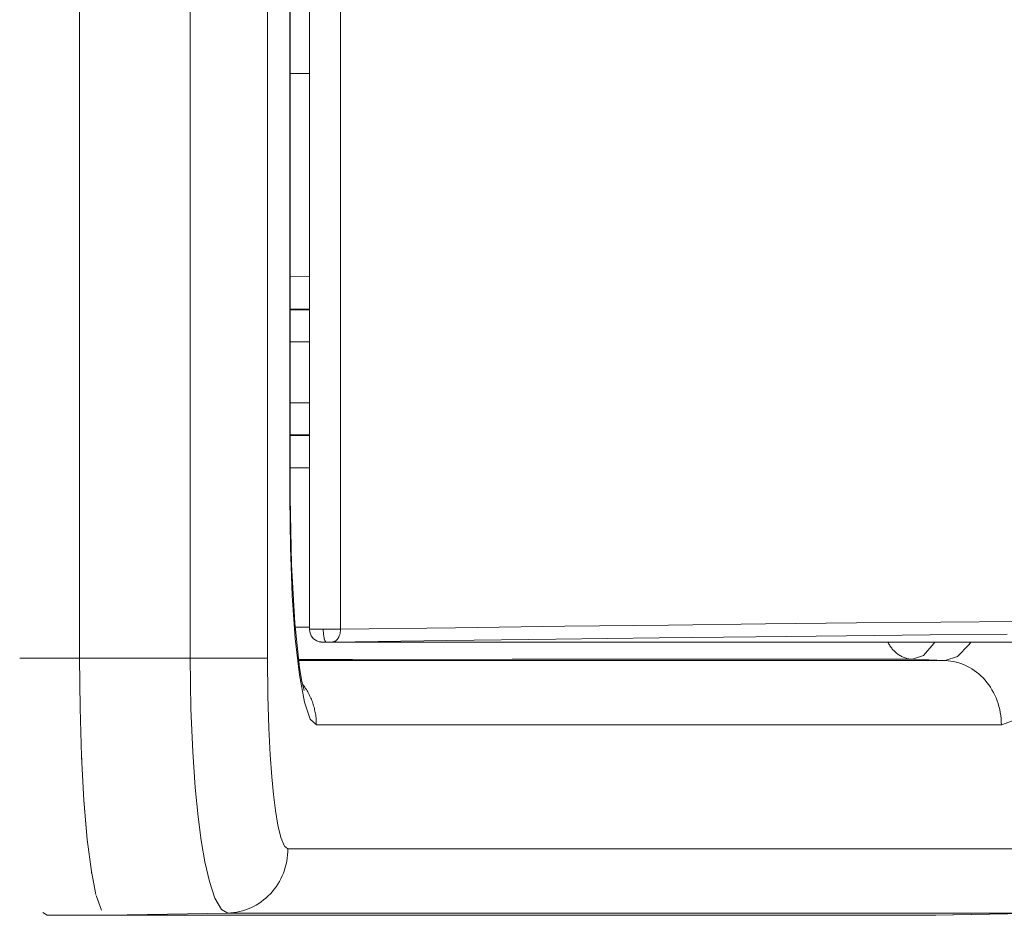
# Model space of a CAD drawing. Header units: millimetres. Extents: x -90830 to 24172, y -102460 to 73669.
# Tile 80 of 198: x -52522 to -52505, y 52281 to 52296. Entities that reach past the tile are written whole.
import ezdxf

# ---------------------------------------------------------------- set-up
doc = ezdxf.new("R2010")
doc.units = ezdxf.units.MM
doc.layers.add('at_Entity', color=253, linetype='Continuous', lineweight=9)

msp = doc.modelspace()

# ---------------------------------------------------------------- linework, layer by layer
at = {"layer": 'at_Entity'}
for p, q in [((-52520.545, 52339.531), (-52520.545, 52285.12)), ((-52520.545, 52339.531), (-52520.545, 52285.12)), ((-52518.692, 52339.531), (-52518.692, 52285.12)), ((-52517.394, 52339.531), (-52517.394, 52285.12)), ((-52516.691, 52285.606), (-52516.691, 52339.044)), ((-52516.172, 52285.606), (-52516.172, 52339.044)), ((-52517.022, 52336.837), (-52517.022, 52287.813)), ((-52517.015, 52336.837), (-52517.015, 52287.813)), ((-52517.015, 52294.924), (-52516.691, 52294.924)), ((-52516.691, 52291.517), (-52517.015, 52291.515)), ((-52516.691, 52290.975), (-52517.015, 52290.972)), ((-52517.015, 52290.963), (-52516.691, 52290.961)), ((-52517.015, 52290.426), (-52516.691, 52290.425)), ((-52516.691, 52289.404), (-52517.015, 52289.402)), ((-52516.691, 52288.868), (-52517.015, 52288.866)), ((-52517.015, 52288.856), (-52516.691, 52288.854)), ((-52517.015, 52288.314), (-52516.691, 52288.312)), ((-52517.021, 52287.813), (-52517.023, 52287.814)), ((-52517.023, 52287.814), (-52517.021, 52287.813)), ((-52517.021, 52287.813), (-52517.023, 52287.814)), ((-52517.023, 52287.814), (-52517.021, 52287.813)), ((-52517.023, 52287.813), (-52517.021, 52287.814)), ((-52517.021, 52287.814), (-52517.023, 52287.813)), ((-52517.023, 52287.813), (-52517.021, 52287.814)), ((-52517.021, 52287.813), (-52517.023, 52287.813)), ((-52517.023, 52287.813), (-52517.021, 52287.813)), ((-52517.022, 52287.813), (-52517.023, 52287.813)), ((-52517.023, 52287.813), (-52517.021, 52287.813)), ((-52517.021, 52287.813), (-52517.023, 52287.813)), ((-52517.023, 52287.813), (-52517.021, 52287.813)), ((-52517.022, 52287.812), (-52517.023, 52287.813)), ((-52517.021, 52287.813), (-52517.022, 52287.814)), ((-52517.022, 52287.814), (-52517.022, 52287.812)), ((-52517.021, 52287.814), (-52517.022, 52287.812)), ((-52517.022, 52287.812), (-52517.021, 52287.814)), ((-52517.021, 52287.814), (-52517.022, 52287.813)), ((-52517.02, 52287.813), (-52517.022, 52287.813)), ((-52517.021, 52287.813), (-52517.022, 52287.812)), ((-52517.022, 52287.813), (-52517.011, 52286.974)), ((-52517.022, 52287.812), (-52517.02, 52287.812)), ((-52517.02, 52287.815), (-52517.021, 52287.814)), ((-52517.02, 52287.814), (-52517.021, 52287.813)), ((-52517.021, 52287.814), (-52517.02, 52287.813)), ((-52517.02, 52287.813), (-52517.021, 52287.813)), ((-52517.021, 52287.813), (-52517.02, 52287.813)), ((-52517.02, 52287.813), (-52517.02, 52287.815)), ((-52517.02, 52287.812), (-52517.02, 52287.814)), ((-52517.018, 52287.813), (-52517.02, 52287.813)), ((-52517.017, 52287.813), (-52517.018, 52287.813)), ((-52517.015, 52287.813), (-52517.017, 52287.813)), ((-52517.015, 52287.813), (-52516.995, 52286.692)), ((-52517.011, 52286.974), (-52516.98, 52286.17)), ((-52516.995, 52286.692), (-52516.939, 52285.706)), ((-52516.98, 52286.17), (-52516.929, 52285.448)), ((-52516.939, 52285.706), (-52516.857, 52284.959)), ((-52514.243, 52285.632), (-52512.409, 52285.655)), ((-52512.409, 52285.655), (-52510.674, 52285.676)), ((-52510.674, 52285.676), (-52509.043, 52285.695)), ((-52509.043, 52285.695), (-52507.52, 52285.712)), ((-52507.52, 52285.712), (-52506.109, 52285.726)), ((-52506.109, 52285.726), (-52504.813, 52285.738)), ((-52516.691, 52285.64), (-52516.934, 52285.64)), ((-52516.691, 52285.606), (-52516.69, 52285.606)), ((-52516.687, 52285.561), (-52516.691, 52285.606)), ((-52516.69, 52285.606), (-52516.689, 52285.606)), ((-52516.689, 52285.606), (-52516.687, 52285.606)), ((-52516.687, 52285.606), (-52516.686, 52285.606)), ((-52516.663, 52285.497), (-52516.687, 52285.561)), ((-52516.686, 52285.606), (-52516.685, 52285.606)), ((-52516.685, 52285.606), (-52516.682, 52285.606)), ((-52516.682, 52285.606), (-52516.678, 52285.606)), ((-52516.678, 52285.606), (-52516.675, 52285.606)), ((-52516.675, 52285.606), (-52516.67, 52285.606)), ((-52516.67, 52285.606), (-52516.665, 52285.606)), ((-52516.665, 52285.606), (-52516.66, 52285.606)), ((-52516.621, 52285.444), (-52516.663, 52285.497)), ((-52516.66, 52285.606), (-52516.654, 52285.606)), ((-52516.654, 52285.606), (-52516.648, 52285.606)), ((-52516.648, 52285.606), (-52516.641, 52285.606)), ((-52516.641, 52285.606), (-52516.634, 52285.606)), ((-52516.634, 52285.606), (-52516.626, 52285.606)), ((-52516.626, 52285.606), (-52516.618, 52285.606)), ((-52516.618, 52285.606), (-52516.61, 52285.606)), ((-52516.61, 52285.606), (-52516.601, 52285.606)), ((-52516.601, 52285.606), (-52516.592, 52285.606)), ((-52516.592, 52285.606), (-52516.582, 52285.605)), ((-52516.582, 52285.605), (-52516.573, 52285.605)), ((-52516.573, 52285.605), (-52516.562, 52285.605)), ((-52516.562, 52285.605), (-52516.552, 52285.605)), ((-52516.552, 52285.605), (-52516.541, 52285.605)), ((-52516.541, 52285.605), (-52516.53, 52285.605)), ((-52516.53, 52285.605), (-52516.519, 52285.605)), ((-52516.519, 52285.605), (-52516.507, 52285.605)), ((-52516.507, 52285.605), (-52516.495, 52285.605)), ((-52516.495, 52285.605), (-52516.484, 52285.605)), ((-52516.484, 52285.605), (-52516.471, 52285.605)), ((-52516.471, 52285.605), (-52516.459, 52285.605)), ((-52516.45, 52285.605), (-52516.459, 52285.605)), ((-52516.459, 52285.605), (-52516.459, 52285.594)), ((-52516.459, 52285.594), (-52516.459, 52285.583)), ((-52516.459, 52285.583), (-52516.459, 52285.573)), ((-52516.459, 52285.573), (-52516.458, 52285.563)), ((-52516.458, 52285.563), (-52516.458, 52285.552)), ((-52516.458, 52285.552), (-52516.457, 52285.542)), ((-52516.457, 52285.542), (-52516.456, 52285.532)), ((-52516.456, 52285.532), (-52516.455, 52285.522)), ((-52516.455, 52285.522), (-52516.454, 52285.512)), ((-52516.454, 52285.512), (-52516.453, 52285.503)), ((-52516.453, 52285.503), (-52516.452, 52285.494)), ((-52516.452, 52285.494), (-52516.45, 52285.485)), ((-52516.44, 52285.605), (-52516.45, 52285.605)), ((-52516.431, 52285.605), (-52516.44, 52285.605)), ((-52516.421, 52285.605), (-52516.431, 52285.605)), ((-52516.412, 52285.605), (-52516.421, 52285.605)), ((-52516.402, 52285.605), (-52516.412, 52285.605)), ((-52516.392, 52285.605), (-52516.402, 52285.605)), ((-52516.383, 52285.605), (-52516.392, 52285.605)), ((-52516.373, 52285.605), (-52516.383, 52285.605)), ((-52516.363, 52285.605), (-52516.373, 52285.605)), ((-52516.354, 52285.605), (-52516.363, 52285.605)), ((-52516.344, 52285.605), (-52516.354, 52285.605)), ((-52516.335, 52285.605), (-52516.344, 52285.605)), ((-52516.325, 52285.605), (-52516.335, 52285.605)), ((-52516.316, 52285.605), (-52516.325, 52285.605)), ((-52516.306, 52285.606), (-52516.316, 52285.605)), ((-52516.297, 52285.606), (-52516.306, 52285.606)), ((-52516.288, 52285.606), (-52516.297, 52285.606)), ((-52516.279, 52285.606), (-52516.288, 52285.606)), ((-52516.27, 52285.606), (-52516.279, 52285.606)), ((-52516.261, 52285.606), (-52516.27, 52285.606)), ((-52516.252, 52285.606), (-52516.261, 52285.606)), ((-52516.243, 52285.606), (-52516.252, 52285.606)), ((-52516.235, 52285.606), (-52516.243, 52285.606)), ((-52516.226, 52285.606), (-52516.235, 52285.606)), ((-52516.218, 52285.606), (-52516.226, 52285.606)), ((-52516.21, 52285.606), (-52516.218, 52285.606)), ((-52516.202, 52285.606), (-52516.21, 52285.606)), ((-52516.194, 52285.606), (-52516.202, 52285.606)), ((-52516.198, 52285.479), (-52516.194, 52285.487)), ((-52516.186, 52285.606), (-52516.194, 52285.606)), ((-52516.194, 52285.487), (-52516.191, 52285.496)), ((-52516.191, 52285.496), (-52516.187, 52285.505)), ((-52516.187, 52285.505), (-52516.184, 52285.515)), ((-52516.179, 52285.606), (-52516.186, 52285.606)), ((-52516.184, 52285.515), (-52516.182, 52285.524)), ((-52516.182, 52285.524), (-52516.179, 52285.534)), ((-52516.172, 52285.606), (-52516.179, 52285.606)), ((-52516.179, 52285.534), (-52516.177, 52285.544)), ((-52516.177, 52285.544), (-52516.176, 52285.554)), ((-52516.176, 52285.554), (-52516.174, 52285.565)), ((-52516.174, 52285.565), (-52516.173, 52285.575)), ((-52516.173, 52285.575), (-52516.172, 52285.585)), ((-52516.172, 52285.606), (-52514.243, 52285.632)), ((-52516.172, 52285.596), (-52516.172, 52285.606)), ((-52516.172, 52285.585), (-52516.172, 52285.596)), ((-52509.206, 52285.48), (-52507.689, 52285.496)), ((-52507.689, 52285.496), (-52506.283, 52285.511)), ((-52506.283, 52285.511), (-52504.993, 52285.523)), ((-52516.929, 52285.448), (-52516.859, 52284.842)), ((-52516.567, 52285.409), (-52516.621, 52285.444)), ((-52516.529, 52285.396), (-52516.567, 52285.409)), ((-52516.513, 52285.393), (-52516.529, 52285.396)), ((-52516.506, 52285.392), (-52516.513, 52285.393)), ((-52516.501, 52285.392), (-52516.506, 52285.392)), ((-52516.497, 52285.391), (-52516.501, 52285.392)), ((-52516.491, 52285.391), (-52516.497, 52285.391)), ((-52516.484, 52285.391), (-52516.491, 52285.391)), ((-52516.465, 52285.39), (-52516.484, 52285.391)), ((-52516.44, 52285.39), (-52516.465, 52285.39)), ((-52516.45, 52285.485), (-52516.449, 52285.476)), ((-52516.449, 52285.476), (-52516.447, 52285.468)), ((-52516.447, 52285.468), (-52516.446, 52285.46)), ((-52516.446, 52285.46), (-52516.444, 52285.452)), ((-52516.444, 52285.452), (-52516.442, 52285.445)), ((-52516.442, 52285.445), (-52516.44, 52285.438)), ((-52516.44, 52285.438), (-52516.438, 52285.431)), ((-52516.408, 52285.389), (-52516.44, 52285.39)), ((-52516.438, 52285.431), (-52516.436, 52285.425)), ((-52516.436, 52285.425), (-52516.434, 52285.42)), ((-52516.434, 52285.42), (-52516.432, 52285.415)), ((-52516.432, 52285.415), (-52516.43, 52285.41)), ((-52516.43, 52285.41), (-52516.427, 52285.405)), ((-52516.427, 52285.405), (-52516.425, 52285.402)), ((-52516.425, 52285.402), (-52516.423, 52285.398)), ((-52516.423, 52285.398), (-52516.42, 52285.396)), ((-52516.42, 52285.396), (-52516.418, 52285.393)), ((-52516.418, 52285.393), (-52516.415, 52285.391)), ((-52516.415, 52285.391), (-52516.413, 52285.39)), ((-52516.413, 52285.39), (-52516.41, 52285.389)), ((-52516.41, 52285.389), (-52516.408, 52285.389)), ((-52516.404, 52285.389), (-52516.408, 52285.389)), ((-52501.064, 52285.389), (-52516.408, 52285.389)), ((-52516.401, 52285.389), (-52516.404, 52285.389)), ((-52516.398, 52285.389), (-52516.401, 52285.389)), ((-52516.395, 52285.389), (-52516.398, 52285.389)), ((-52516.391, 52285.389), (-52516.395, 52285.389)), ((-52516.388, 52285.389), (-52516.391, 52285.389)), ((-52516.385, 52285.39), (-52516.388, 52285.389)), ((-52516.381, 52285.39), (-52516.385, 52285.39)), ((-52516.378, 52285.39), (-52516.381, 52285.39)), ((-52516.375, 52285.39), (-52516.378, 52285.39)), ((-52516.371, 52285.39), (-52516.375, 52285.39)), ((-52516.368, 52285.39), (-52516.371, 52285.39)), ((-52516.365, 52285.39), (-52516.368, 52285.39)), ((-52516.361, 52285.39), (-52516.365, 52285.39)), ((-52516.358, 52285.39), (-52516.361, 52285.39)), ((-52516.355, 52285.39), (-52516.358, 52285.39)), ((-52516.352, 52285.39), (-52516.355, 52285.39)), ((-52516.348, 52285.39), (-52516.352, 52285.39)), ((-52516.345, 52285.39), (-52516.348, 52285.39)), ((-52516.342, 52285.39), (-52516.345, 52285.39)), ((-52516.339, 52285.39), (-52516.342, 52285.39)), ((-52516.336, 52285.39), (-52516.339, 52285.39)), ((-52516.333, 52285.39), (-52516.336, 52285.39)), ((-52516.33, 52285.39), (-52516.333, 52285.39)), ((-52516.327, 52285.39), (-52516.33, 52285.39)), ((-52516.324, 52285.391), (-52516.327, 52285.39)), ((-52516.321, 52285.391), (-52516.324, 52285.391)), ((-52516.319, 52285.391), (-52516.321, 52285.391)), ((-52516.316, 52285.391), (-52516.319, 52285.391)), ((-52516.313, 52285.391), (-52516.316, 52285.391)), ((-52516.311, 52285.391), (-52516.313, 52285.391)), ((-52516.308, 52285.391), (-52516.311, 52285.391)), ((-52516.308, 52285.391), (-52514.387, 52285.416)), ((-52516.308, 52285.391), (-52516.302, 52285.391)), ((-52516.302, 52285.391), (-52516.295, 52285.392)), ((-52516.295, 52285.392), (-52516.288, 52285.393)), ((-52516.288, 52285.393), (-52516.281, 52285.395)), ((-52516.281, 52285.395), (-52516.275, 52285.398)), ((-52516.275, 52285.398), (-52516.268, 52285.401)), ((-52516.268, 52285.401), (-52516.262, 52285.404)), ((-52516.262, 52285.404), (-52516.256, 52285.408)), ((-52516.256, 52285.408), (-52516.249, 52285.412)), ((-52516.249, 52285.412), (-52516.243, 52285.417)), ((-52516.243, 52285.417), (-52516.238, 52285.422)), ((-52516.238, 52285.422), (-52516.232, 52285.428)), ((-52516.232, 52285.428), (-52516.226, 52285.434)), ((-52516.226, 52285.434), (-52516.221, 52285.441)), ((-52516.221, 52285.441), (-52516.216, 52285.448)), ((-52516.216, 52285.448), (-52516.211, 52285.455)), ((-52516.211, 52285.455), (-52516.207, 52285.463)), ((-52516.207, 52285.463), (-52516.202, 52285.471)), ((-52516.202, 52285.471), (-52516.198, 52285.479)), ((-52514.387, 52285.416), (-52512.56, 52285.44)), ((-52512.56, 52285.44), (-52510.831, 52285.461)), ((-52510.831, 52285.461), (-52509.206, 52285.48)), ((-52506.993, 52285.389), (-52506.986, 52285.374)), ((-52506.986, 52285.374), (-52506.978, 52285.358)), ((-52506.978, 52285.358), (-52506.969, 52285.343)), ((-52506.969, 52285.343), (-52506.96, 52285.329)), ((-52506.96, 52285.329), (-52506.95, 52285.314)), ((-52506.221, 52285.366), (-52506.399, 52285.166)), ((-52506.206, 52285.389), (-52506.221, 52285.366)), ((-52505.829, 52285.148), (-52505.632, 52285.349)), ((-52505.632, 52285.349), (-52505.604, 52285.389)), ((-52506.95, 52285.314), (-52506.941, 52285.301)), ((-52506.941, 52285.301), (-52506.93, 52285.287)), ((-52506.93, 52285.287), (-52506.92, 52285.274)), ((-52506.92, 52285.274), (-52506.909, 52285.261)), ((-52506.909, 52285.261), (-52506.897, 52285.249)), ((-52506.897, 52285.249), (-52506.885, 52285.237)), ((-52506.885, 52285.237), (-52506.873, 52285.225)), ((-52506.873, 52285.225), (-52506.861, 52285.214)), ((-52506.861, 52285.214), (-52506.848, 52285.204)), ((-52506.848, 52285.204), (-52506.835, 52285.193)), ((-52506.835, 52285.193), (-52506.821, 52285.184)), ((-52506.821, 52285.184), (-52506.808, 52285.175)), ((-52506.808, 52285.175), (-52506.794, 52285.166)), ((-52506.794, 52285.166), (-52506.779, 52285.158)), ((-52506.779, 52285.158), (-52506.765, 52285.15)), ((-52506.399, 52285.166), (-52506.579, 52285.102)), ((-52520.545, 52285.12), (-52521.549, 52285.12)), ((-52520.537, 52284.285), (-52520.545, 52285.12)), ((-52518.692, 52285.12), (-52520.545, 52285.12)), ((-52520.537, 52284.284), (-52520.545, 52285.12)), ((-52518.638, 52285.12), (-52518.692, 52285.12)), ((-52518.692, 52285.12), (-52518.68, 52284.272)), ((-52518.583, 52285.12), (-52518.638, 52285.12)), ((-52518.528, 52285.12), (-52518.583, 52285.12)), ((-52518.472, 52285.12), (-52518.528, 52285.12)), ((-52518.417, 52285.12), (-52518.472, 52285.12)), ((-52518.361, 52285.12), (-52518.417, 52285.12)), ((-52518.305, 52285.12), (-52518.361, 52285.12)), ((-52518.25, 52285.12), (-52518.305, 52285.12)), ((-52518.195, 52285.12), (-52518.25, 52285.12)), ((-52518.141, 52285.12), (-52518.195, 52285.12)), ((-52518.088, 52285.12), (-52518.141, 52285.12)), ((-52518.035, 52285.12), (-52518.088, 52285.12)), ((-52517.984, 52285.12), (-52518.035, 52285.12)), ((-52517.934, 52285.12), (-52517.984, 52285.12)), ((-52517.886, 52285.12), (-52517.934, 52285.12)), ((-52517.839, 52285.12), (-52517.886, 52285.12)), ((-52517.793, 52285.12), (-52517.839, 52285.12)), ((-52517.75, 52285.12), (-52517.793, 52285.12)), ((-52517.709, 52285.12), (-52517.75, 52285.12)), ((-52517.669, 52285.12), (-52517.709, 52285.12)), ((-52517.632, 52285.12), (-52517.669, 52285.12)), ((-52517.597, 52285.12), (-52517.632, 52285.12)), ((-52517.565, 52285.12), (-52517.597, 52285.12)), ((-52517.535, 52285.12), (-52517.565, 52285.12)), ((-52517.507, 52285.12), (-52517.535, 52285.12)), ((-52517.483, 52285.12), (-52517.507, 52285.12)), ((-52517.461, 52285.12), (-52517.483, 52285.12)), ((-52517.442, 52285.12), (-52517.461, 52285.12)), ((-52517.425, 52285.12), (-52517.442, 52285.12)), ((-52517.412, 52285.12), (-52517.425, 52285.12)), ((-52517.402, 52285.12), (-52517.412, 52285.12)), ((-52517.394, 52285.12), (-52517.402, 52285.12)), ((-52517.394, 52285.12), (-52517.388, 52284.487)), ((-52515.968, 52285.101), (-52516.877, 52285.101)), ((-52516.874, 52285.08), (-52515.424, 52285.081)), ((-52513.295, 52285.102), (-52515.968, 52285.101)), ((-52515.424, 52285.081), (-52512.763, 52285.081)), ((-52510.132, 52285.102), (-52513.295, 52285.102)), ((-52512.763, 52285.081), (-52509.611, 52285.081)), ((-52506.579, 52285.102), (-52510.132, 52285.102)), ((-52509.611, 52285.081), (-52506.032, 52285.081)), ((-52506.765, 52285.15), (-52506.75, 52285.143)), ((-52506.75, 52285.143), (-52506.736, 52285.136)), ((-52506.736, 52285.136), (-52506.72, 52285.13)), ((-52506.72, 52285.13), (-52506.705, 52285.125)), ((-52506.705, 52285.125), (-52506.69, 52285.12)), ((-52506.69, 52285.12), (-52506.674, 52285.116)), ((-52506.674, 52285.116), (-52506.659, 52285.112)), ((-52506.659, 52285.112), (-52506.643, 52285.109)), ((-52506.643, 52285.109), (-52506.627, 52285.106)), ((-52506.627, 52285.106), (-52506.611, 52285.104)), ((-52506.611, 52285.104), (-52506.595, 52285.102)), ((-52506.595, 52285.102), (-52506.579, 52285.102)), ((-52506.032, 52285.081), (-52506.579, 52285.102)), ((-52506.032, 52285.081), (-52505.829, 52285.148)), ((-52505.985, 52285.078), (-52506.032, 52285.081)), ((-52505.939, 52285.072), (-52505.985, 52285.078)), ((-52505.893, 52285.064), (-52505.939, 52285.072)), ((-52505.847, 52285.054), (-52505.893, 52285.064)), ((-52505.802, 52285.041), (-52505.847, 52285.054)), ((-52505.757, 52285.026), (-52505.802, 52285.041)), ((-52505.713, 52285.008), (-52505.757, 52285.026)), ((-52505.67, 52284.988), (-52505.713, 52285.008)), ((-52516.859, 52284.842), (-52516.775, 52284.385)), ((-52516.857, 52284.959), (-52516.817, 52284.728)), ((-52505.628, 52284.966), (-52505.67, 52284.988)), ((-52505.586, 52284.942), (-52505.628, 52284.966)), ((-52505.546, 52284.915), (-52505.586, 52284.942)), ((-52505.507, 52284.887), (-52505.546, 52284.915)), ((-52505.47, 52284.856), (-52505.507, 52284.887)), ((-52505.433, 52284.823), (-52505.47, 52284.856)), ((-52518.69, 52284.711), (-52518.69, 52284.711)), ((-52516.817, 52284.728), (-52516.787, 52284.605)), ((-52516.794, 52284.669), (-52516.808, 52284.687)), ((-52516.781, 52284.651), (-52516.794, 52284.669)), ((-52505.399, 52284.789), (-52505.433, 52284.823)), ((-52505.365, 52284.752), (-52505.399, 52284.789)), ((-52505.334, 52284.714), (-52505.365, 52284.752)), ((-52505.304, 52284.675), (-52505.334, 52284.714)), ((-52505.275, 52284.633), (-52505.304, 52284.675)), ((-52518.688, 52284.635), (-52518.688, 52284.635)), ((-52516.787, 52284.605), (-52516.778, 52284.576)), ((-52516.768, 52284.632), (-52516.781, 52284.651)), ((-52516.755, 52284.613), (-52516.768, 52284.632)), ((-52516.743, 52284.594), (-52516.755, 52284.613)), ((-52516.731, 52284.574), (-52516.743, 52284.594)), ((-52516.719, 52284.555), (-52516.731, 52284.574)), ((-52516.708, 52284.535), (-52516.719, 52284.555)), ((-52516.698, 52284.514), (-52516.708, 52284.535)), ((-52516.688, 52284.494), (-52516.698, 52284.514)), ((-52505.249, 52284.591), (-52505.275, 52284.633)), ((-52505.225, 52284.547), (-52505.249, 52284.591)), ((-52505.202, 52284.501), (-52505.225, 52284.547)), ((-52505.181, 52284.455), (-52505.202, 52284.501)), ((-52517.388, 52284.487), (-52517.371, 52283.948)), ((-52516.775, 52284.385), (-52516.679, 52284.1)), ((-52516.678, 52284.473), (-52516.688, 52284.494)), ((-52516.668, 52284.452), (-52516.678, 52284.473)), ((-52516.659, 52284.431), (-52516.668, 52284.452)), ((-52516.651, 52284.41), (-52516.659, 52284.431)), ((-52516.643, 52284.388), (-52516.651, 52284.41)), ((-52516.635, 52284.366), (-52516.643, 52284.388)), ((-52516.628, 52284.345), (-52516.635, 52284.366)), ((-52516.621, 52284.323), (-52516.628, 52284.345)), ((-52505.163, 52284.408), (-52505.181, 52284.455)), ((-52505.146, 52284.359), (-52505.163, 52284.408)), ((-52505.132, 52284.31), (-52505.146, 52284.359)), ((-52520.512, 52283.477), (-52520.537, 52284.285)), ((-52520.512, 52283.476), (-52520.537, 52284.284)), ((-52518.68, 52284.272), (-52518.649, 52283.552)), ((-52516.615, 52284.3), (-52516.621, 52284.323)), ((-52516.609, 52284.278), (-52516.615, 52284.3)), ((-52516.604, 52284.256), (-52516.609, 52284.278)), ((-52516.599, 52284.233), (-52516.604, 52284.256)), ((-52516.595, 52284.21), (-52516.599, 52284.233)), ((-52516.591, 52284.188), (-52516.595, 52284.21)), ((-52516.587, 52284.165), (-52516.591, 52284.188)), ((-52505.12, 52284.26), (-52505.132, 52284.31)), ((-52505.11, 52284.21), (-52505.12, 52284.26)), ((-52505.102, 52284.159), (-52505.11, 52284.21)), ((-52516.679, 52284.1), (-52516.575, 52284.004)), ((-52516.584, 52284.142), (-52516.587, 52284.165)), ((-52516.581, 52284.119), (-52516.584, 52284.142)), ((-52516.579, 52284.096), (-52516.581, 52284.119)), ((-52516.578, 52284.073), (-52516.579, 52284.096)), ((-52516.576, 52284.05), (-52516.578, 52284.073)), ((-52516.576, 52284.027), (-52516.576, 52284.05)), ((-52516.575, 52284.004), (-52516.576, 52284.027)), ((-52516.575, 52284.004), (-52515.101, 52284.004)), ((-52515.101, 52284.004), (-52509.926, 52284.004)), ((-52509.926, 52284.004), (-52505.092, 52284.004)), ((-52505.096, 52284.107), (-52505.102, 52284.159)), ((-52505.093, 52284.056), (-52505.096, 52284.107)), ((-52505.092, 52284.004), (-52505.093, 52284.056)), ((-52505.092, 52284.004), (-52504.827, 52284.098)), ((-52517.371, 52283.948), (-52517.349, 52283.499)), ((-52518.649, 52283.552), (-52518.606, 52282.95)), ((-52520.51, 52283.418), (-52520.512, 52283.477)), ((-52520.472, 52282.737), (-52520.512, 52283.476)), ((-52517.349, 52283.499), (-52517.323, 52283.134)), ((-52517.323, 52283.134), (-52517.294, 52282.835)), ((-52518.606, 52282.95), (-52518.557, 52282.463)), ((-52520.472, 52282.738), (-52520.479, 52282.838)), ((-52520.417, 52282.082), (-52520.472, 52282.738)), ((-52520.416, 52282.081), (-52520.472, 52282.737)), ((-52517.294, 52282.835), (-52517.262, 52282.569)), ((-52517.262, 52282.569), (-52517.221, 52282.323)), ((-52518.557, 52282.463), (-52518.504, 52282.062)), ((-52517.221, 52282.323), (-52517.171, 52282.113)), ((-52520.348, 52281.542), (-52520.417, 52282.082)), ((-52520.348, 52281.542), (-52520.416, 52282.081)), ((-52518.504, 52282.062), (-52518.444, 52281.708)), ((-52517.171, 52282.113), (-52517.112, 52281.971)), ((-52517.112, 52281.971), (-52517.053, 52281.926)), ((-52517.058, 52281.821), (-52517.054, 52281.873)), ((-52517.054, 52281.873), (-52517.053, 52281.926)), ((-52517.053, 52281.926), (-52515.101, 52281.925)), ((-52515.101, 52281.925), (-52509.926, 52281.925)), ((-52509.926, 52281.925), (-52503.261, 52281.925)), ((-52518.444, 52281.708), (-52518.368, 52281.378)), ((-52517.083, 52281.667), (-52517.072, 52281.718)), ((-52517.072, 52281.718), (-52517.064, 52281.769)), ((-52517.064, 52281.769), (-52517.058, 52281.821)), ((-52520.343, 52281.514), (-52520.348, 52281.542)), ((-52520.272, 52281.156), (-52520.348, 52281.542)), ((-52517.129, 52281.518), (-52517.112, 52281.567)), ((-52517.112, 52281.567), (-52517.096, 52281.616)), ((-52517.096, 52281.616), (-52517.083, 52281.667)), ((-52518.368, 52281.378), (-52518.276, 52281.098)), ((-52517.222, 52281.333), (-52517.196, 52281.377)), ((-52517.196, 52281.377), (-52517.171, 52281.423)), ((-52517.171, 52281.423), (-52517.149, 52281.47)), ((-52517.149, 52281.47), (-52517.129, 52281.518)), ((-52517.347, 52281.171), (-52517.313, 52281.209)), ((-52517.313, 52281.209), (-52517.281, 52281.249)), ((-52517.281, 52281.249), (-52517.25, 52281.29)), ((-52517.25, 52281.29), (-52517.222, 52281.333)), ((-52520.18, 52280.894), (-52520.268, 52281.143)), ((-52518.276, 52281.098), (-52518.167, 52280.908)), ((-52517.541, 52281.008), (-52517.499, 52281.037)), ((-52517.499, 52281.037), (-52517.459, 52281.067)), ((-52517.459, 52281.067), (-52517.42, 52281.1)), ((-52517.42, 52281.1), (-52517.382, 52281.134)), ((-52517.382, 52281.134), (-52517.347, 52281.171)), ((-52518.167, 52280.908), (-52518.059, 52280.848)), ((-52517.911, 52280.863), (-52517.862, 52280.872)), ((-52517.862, 52280.872), (-52517.814, 52280.885)), ((-52517.814, 52280.885), (-52517.766, 52280.899)), ((-52517.766, 52280.899), (-52517.719, 52280.916)), ((-52517.719, 52280.916), (-52517.673, 52280.936)), ((-52517.673, 52280.936), (-52517.628, 52280.958)), ((-52517.628, 52280.958), (-52517.584, 52280.982)), ((-52517.584, 52280.982), (-52517.541, 52281.008)), ((-52521.089, 52280.81), (-52521.162, 52280.859)), ((-52520.085, 52280.81), (-52521.089, 52280.81)), ((-52518.059, 52280.848), (-52520.085, 52280.81)), ((-52520.085, 52280.81), (-52515.773, 52280.81)), ((-52518.059, 52280.848), (-52518.01, 52280.851)), ((-52518.059, 52280.848), (-52516.175, 52280.848)), ((-52518.01, 52280.851), (-52517.96, 52280.855)), ((-52517.96, 52280.855), (-52517.911, 52280.863)), ((-52516.175, 52280.848), (-52513.812, 52280.848)), ((-52515.773, 52280.81), (-52512.92, 52280.81)), ((-52514.621, 52280.81), (-52506.21, 52280.81)), ((-52513.812, 52280.848), (-52510.993, 52280.848)), ((-52512.92, 52280.81), (-52506.21, 52280.81)), ((-52510.993, 52280.848), (-52507.755, 52280.848)), ((-52507.755, 52280.848), (-52504.207, 52280.848)), ((-52504.207, 52280.848), (-52506.21, 52280.81)), ((-52506.191, 52280.81), (-52506.21, 52280.81)), ((-52506.201, 52280.81), (-52506.21, 52280.81)), ((-52504.198, 52280.848), (-52506.201, 52280.81))]:
    msp.add_line(p, q, dxfattribs=at)

doc.saveas('drawing.dxf')
